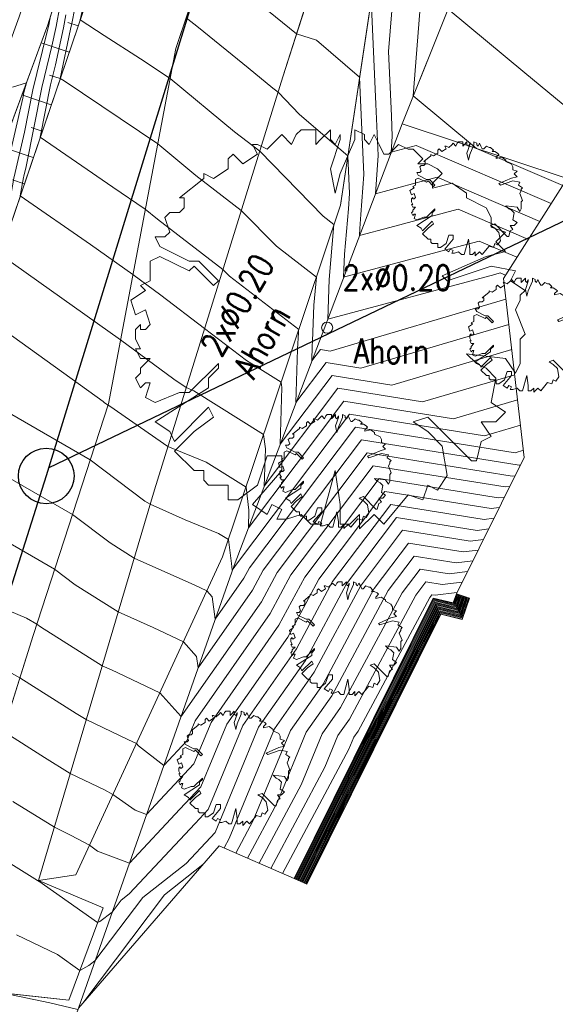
# Model space of a CAD drawing. Header units: metres. Extents: x 3490449 to 3490968, y 5754217 to 5754743.
# Tile 157 of 212: x 3490822 to 3490832, y 5754626 to 5754644. Entities that reach past the tile are written whole.
import ezdxf

# ---------------------------------------------------------------- set-up
doc = ezdxf.new("R2010")
doc.units = ezdxf.units.M
doc.header["$LTSCALE"] = 0.25
doc.linetypes.add('Kartierung-07$0$AUSGEZOGEN', pattern=[0])
for name, color, linetype, lineweight, true_color in [('Kartierung-07$0$$BOESCHUNG', 7, 'Continuous', 18, 0x82563a), ('Kartierung-07$0$$BRUCH', 7, 'Continuous', 18, 0x82563a), ('Kartierung-07$0$$HOEHEN_Haupt', 7, 'Continuous', 18, 0x82563a), ('Kartierung-07$0$$HOEHEN_Mittel', 7, 'Continuous', 18, 0x82563a), ('Kartierung-07$0$B_Baum', 7, 'Continuous', 18, 0x82563a), ('Kartierung-07$0$B_Befestigt', 7, 'Continuous', 18, 0x82563a), ('Kartierung-07$0$B_Boeschung_UK', 7, 'Continuous', 18, 0x82563a), ('Kartierung-07$0$B_Gelaendeknick', 7, 'Continuous', 18, 0x82563a), ('Kartierung-07$0$B_Hecke', 7, 'Continuous', 18, 0x82563a), ('Kartierung-07$0$B_Mauer', 7, 'Kartierung-07$0$AUSGEZOGEN', 18, 0x82563a), ('Kartierung-07$0$B_Schrift_Baum', 7, 'Continuous', 18, 0x82563a), ('Kartierung-07$0$B_Schrift_Baum_60Grad', 7, 'Continuous', 18, 0x82563a), ('Kartierung-07$0$B_Zaun', 7, 'Kartierung-07$0$AUSGEZOGEN', 18, 0x82563a), ('Kartierung-07$0$Hilfe_DGM', 7, 'Continuous', 18, 0x82563a)]:
    doc.layers.add(name, color=color, linetype=linetype, lineweight=lineweight, true_color=true_color)
doc.layers.add('Kartierung-07$0$B_Schachtschrift_SW_AUS', color=7, linetype='Continuous', true_color=0x82563a)
doc.layers.add('Kartierung-07$0$B_SW-Leitung_AUS', color=7, linetype='Continuous', true_color=0x82563a)
doc.layers.add('Kartierung-07$0$B_SW_Schacht', color=7, linetype='Continuous')
doc.styles.add('Kartierung-07$0$STANDARD', font='romans.shx', dxfattribs={"width": 0.8})

# ---------------------------------------------------------------- blocks, each defined once
blk = doc.blocks.new('Kartierung-07$0$B_Baum')
at = {"layer": 'Kartierung-07$0$B_Baum'}
blk.add_lwpolyline([(-0.4417, -0.1918), (-0.4667, -0.1793), (-0.4542, -0.1418), (-0.4667, -0.1418), (-0.4792, -0.1543), (-0.4917, -0.1293), (-0.4792, -0.1168), (-0.4792, -0.1043), (-0.4542, -0.0793), (-0.4792, -0.0793), (-0.4917, -0.0543), (-0.4792, -0.0543), (-0.4917, -0.0293), (-0.4917, -0.0043), (-0.4792, 0.0082), (-0.4792, -0.0043), (-0.4667, -0.0043), (-0.4542, 0.0082), (-0.4667, 0.0457), (-0.4917, 0.0332), (-0.5042, 0.0707), (-0.4667, 0.0957), (-0.4792, 0.1082), (-0.4542, 0.1207), (-0.4542, 0.1457), (-0.4542, 0.1707), (-0.4292, 0.1832), (-0.3542, 0.1457), (-0.3417, 0.1582), (-0.2917, 0.1082), (-0.2792, 0.1207), (-0.3292, 0.1707), (-0.3542, 0.1707), (-0.4292, 0.2082), (-0.4417, 0.2332), (-0.4167, 0.2332), (-0.4042, 0.2457), (-0.4167, 0.2832), (-0.4042, 0.2957), (-0.3792, 0.2957), (-0.3667, 0.3082), (-0.3667, 0.3332), (-0.3792, 0.3332), (-0.3167, 0.3832), (-0.3167, 0.3957), (-0.2917, 0.3832), (-0.2542, 0.4082), (-0.2542, 0.4332), (-0.2417, 0.4457), (-0.2167, 0.4207), (-0.1792, 0.4457), (-0.1917, 0.4707), (-0.1792, 0.4707), (-0.1542, 0.4582), (-0.1292, 0.4832), (-0.1167, 0.4957), (-0.0917, 0.4707), (-0.0792, 0.4957), (-0.0667, 0.5082), (-0.0292, 0.5082), (-0.0292, 0.4707), (-0.0167, 0.4832), (0.0083, 0.5082), (0.0083, 0.4832), (0.0208, 0.4707), (0.0333, 0.4957), (0.0333, 0.4832), (0.0083, 0.4082), (0.0208, 0.3457), (0.0333, 0.3957), (0.0708, 0.4832), (0.0708, 0.5082), (0.0958, 0.4957), (0.0958, 0.4832), (0.1083, 0.4707), (0.1208, 0.4957), (0.1333, 0.4707), (0.1458, 0.4457), (0.1583, 0.4457), (0.1833, 0.4707), (0.2083, 0.4582), (0.2208, 0.4582), (0.2458, 0.4332), (0.2333, 0.4207), (0.2583, 0.4207), (0.2833, 0.4082), (0.2958, 0.3957), (0.2708, 0.3707), (0.2708, 0.3582), (0.3208, 0.3707), (0.3583, 0.3457), (0.3583, 0.3332), (0.4083, 0.3082), (0.4208, 0.2832), (0.4208, 0.2582), (0.4583, 0.2457), (0.4333, 0.2207), (0.4583, 0.1957), (0.4083, 0.1832), (0.2958, 0.1332), (0.3083, 0.1207), (0.4208, 0.1582), (0.4833, 0.1457), (0.4708, 0.1207), (0.5083, 0.0957), (0.4958, 0.0832), (0.4958, 0.0707), (0.4833, 0.0457), (0.5083, -0.0168), (0.4958, -0.0293), (0.4958, -0.0918), (0.4833, -0.1168), (0.4583, -0.0793), (0.3583, -0.0668), (0.3833, -0.0918), (0.4083, -0.1043), (0.4333, -0.1293), (0.4208, -0.1918), (0.4583, -0.2168), (0.4333, -0.2418), (0.3958, -0.2418), (0.4208, -0.2793), (0.3958, -0.2918), (0.3833, -0.3418), (0.3708, -0.3418), (0.2583, -0.2293), (0.2208, -0.2418), (0.2583, -0.2668), (0.2958, -0.3043), (0.3083, -0.3793), (0.2833, -0.4168), (0.2583, -0.4043), (0.2458, -0.4418), (0.2083, -0.4293), (0.1458, -0.5043), (0.1208, -0.4793), (0.0833, -0.5168), (0.0833, -0.4793), (0.0583, -0.5043), (0.0333, -0.5043), (0.0333, -0.4543), (0.0208, -0.3668), (-0.0167, -0.5043), (-0.0417, -0.5043), (-0.0667, -0.4793), (-0.1042, -0.4918), (-0.1292, -0.4918), (-0.1167, -0.4668), (-0.1417, -0.4543), (-0.1542, -0.4793), (-0.1917, -0.4543), (-0.1167, -0.3668), (-0.1167, -0.3293), (-0.1542, -0.3293), (-0.1792, -0.4043), (-0.2292, -0.4418), (-0.2542, -0.4418), (-0.2542, -0.4043), (-0.3042, -0.4043), (-0.3167, -0.3918), (-0.3167, -0.3668), (-0.3417, -0.3668), (-0.3917, -0.3168), (-0.3417, -0.2668), (-0.2917, -0.2293), (-0.3042, -0.2043), (-0.3917, -0.2918), (-0.4042, -0.2668), (-0.4417, -0.2418), (-0.3042, -0.1543), (-0.3042, -0.1293), (-0.2792, -0.1043), (-0.2792, -0.0918), (-0.3542, -0.1668), (-0.3792, -0.1668), (-0.4417, -0.1918)], dxfattribs=at)
blk = doc.blocks.new('Kartierung-07$0$Hecke')
at = {"layer": 'Kartierung-07$0$B_Hecke'}
blk.add_lwpolyline([(-0.4471, -0.197), (-0.4721, -0.1845), (-0.4596, -0.147), (-0.4721, -0.147), (-0.4846, -0.1595), (-0.4971, -0.1345), (-0.4846, -0.122), (-0.4846, -0.1095), (-0.4596, -0.0845), (-0.4846, -0.0845), (-0.4971, -0.0595), (-0.4846, -0.0595), (-0.4971, -0.0345), (-0.4971, -0.0095), (-0.4846, 0.003), (-0.4846, -0.0095), (-0.4721, -0.0095), (-0.4596, 0.003), (-0.4721, 0.0405), (-0.4971, 0.028), (-0.5096, 0.0655), (-0.4721, 0.0905), (-0.4846, 0.103), (-0.4596, 0.1155), (-0.4596, 0.1405), (-0.4596, 0.1655), (-0.4346, 0.178), (-0.3596, 0.1405), (-0.3471, 0.153), (-0.2971, 0.103), (-0.2846, 0.1155), (-0.3346, 0.1655), (-0.3596, 0.1655), (-0.4346, 0.203), (-0.4471, 0.228), (-0.4221, 0.228), (-0.4096, 0.2405), (-0.4221, 0.278), (-0.4096, 0.2905), (-0.3846, 0.2905), (-0.3721, 0.303), (-0.3721, 0.328), (-0.3846, 0.328), (-0.3221, 0.378), (-0.3221, 0.3905), (-0.2971, 0.378), (-0.2596, 0.403), (-0.2596, 0.428), (-0.2471, 0.4405), (-0.2221, 0.4155), (-0.1846, 0.4405), (-0.1971, 0.4655), (-0.1846, 0.4655), (-0.1596, 0.453), (-0.1346, 0.478), (-0.1221, 0.4905), (-0.0971, 0.4655), (-0.0846, 0.4905), (-0.0721, 0.503), (-0.0346, 0.503), (-0.0346, 0.4655), (-0.0221, 0.478), (0.0029, 0.503), (0.0029, 0.478), (0.0154, 0.4655), (0.0279, 0.4905), (0.0279, 0.478), (0.0029, 0.403), (0.0154, 0.3405), (0.0279, 0.3905), (0.0654, 0.478), (0.0654, 0.503), (0.0904, 0.4905), (0.0904, 0.478), (0.1029, 0.4655), (0.1154, 0.4905), (0.1279, 0.4655), (0.1404, 0.4405), (0.1529, 0.4405), (0.1779, 0.4655), (0.2029, 0.453), (0.2154, 0.453), (0.2404, 0.428), (0.2279, 0.4155), (0.2529, 0.4155), (0.2779, 0.403), (0.2904, 0.3905), (0.2654, 0.3655), (0.2654, 0.353), (0.3154, 0.3655), (0.3529, 0.3405), (0.3529, 0.328), (0.4029, 0.303), (0.4154, 0.278), (0.4154, 0.253), (0.4529, 0.2405), (0.4279, 0.2155), (0.4529, 0.1905), (0.4029, 0.178), (0.2904, 0.128), (0.3029, 0.1155), (0.4154, 0.153), (0.4779, 0.1405), (0.4654, 0.1155), (0.5029, 0.0905), (0.4904, 0.078), (0.4904, 0.0655), (0.4779, 0.0405), (0.5029, -0.022), (0.4904, -0.0345), (0.4904, -0.097), (0.4779, -0.122), (0.4529, -0.0845), (0.3529, -0.072), (0.3779, -0.097), (0.4029, -0.1095), (0.4279, -0.1345), (0.4154, -0.197), (0.4529, -0.222), (0.4279, -0.247), (0.3904, -0.247), (0.4154, -0.2845), (0.3904, -0.297), (0.3779, -0.347), (0.3654, -0.347), (0.2529, -0.2345), (0.2154, -0.247), (0.2529, -0.272), (0.2904, -0.3095), (0.3029, -0.3845), (0.2779, -0.422), (0.2529, -0.4095), (0.2404, -0.447), (0.2029, -0.4345), (0.1404, -0.5095), (0.1154, -0.4845), (0.0779, -0.522), (0.0779, -0.4845), (0.0529, -0.5095), (0.0279, -0.5095), (0.0279, -0.4595), (0.0154, -0.372), (-0.0221, -0.5095), (-0.0471, -0.5095), (-0.0721, -0.4845), (-0.1096, -0.497), (-0.1346, -0.497), (-0.1221, -0.472), (-0.1471, -0.4595), (-0.1596, -0.4845), (-0.1971, -0.4595), (-0.1221, -0.372), (-0.1221, -0.3345), (-0.1596, -0.3345), (-0.1846, -0.4095), (-0.2346, -0.447), (-0.2596, -0.447), (-0.2596, -0.4095), (-0.3096, -0.4095), (-0.3221, -0.397), (-0.3221, -0.372), (-0.3471, -0.372), (-0.3971, -0.322), (-0.3471, -0.272), (-0.2971, -0.2345), (-0.3096, -0.2095), (-0.3971, -0.297), (-0.4096, -0.272), (-0.4471, -0.247), (-0.3096, -0.1595), (-0.3096, -0.1345), (-0.2846, -0.1095), (-0.2846, -0.097), (-0.3596, -0.172), (-0.3846, -0.172), (-0.4471, -0.197)], dxfattribs=at)

msp = doc.modelspace()

# ---------------------------------------------------------------- linework, layer by layer
at = {"layer": 'Kartierung-07$0$$BOESCHUNG', "ltscale": 0.02}
for p, q in [((3490823.524, 5754643.847, 168.59), (3490823.34, 5754643.91, 106.211)), ((3490823.363, 5754643.374, 168.545), (3490822.861, 5754643.545)), ((3490823.201, 5754642.9, 168.5), (3490823.011, 5754642.965, 106.155)), ((3490823.04, 5754642.427, 168.455), (3490822.513, 5754642.607)), ((3490822.879, 5754641.954, 168.41), (3490822.679, 5754642.022, 106.098)), ((3490822.718, 5754641.481, 168.365), (3490822.166, 5754641.669)), ((3490822.556, 5754641.007, 168.32), (3490822.347, 5754641.079, 106.042))]:
    msp.add_line(p, q, dxfattribs=at)
at = {"layer": 'Kartierung-07$0$$BRUCH', "ltscale": 0.02}
for p, q in [((3490825.278, 5754643.441), (3490829.668, 5754656.486)), ((3490822.979, 5754643.865), (3490825.099, 5754650.724)), ((3490829.302, 5754649.504), (3490827.204, 5754642.932)), ((3490829.347, 5754642.091), (3490831.925, 5754648.522)), ((3490828.239, 5754640.625), (3490828.855, 5754644.743)), ((3490821.583, 5754638.151), (3490823.612, 5754644.105)), ((3490820.921, 5754638.309), (3490822.979, 5754643.865)), ((3490824.07, 5754637.054), (3490825.278, 5754643.441)), ((3490827.204, 5754642.932), (3490824.894, 5754635.511)), ((3490826.327, 5754634.152), (3490829.347, 5754642.091)), ((3490829.347, 5754642.091), (3490832.314, 5754641.106)), ((3490826.122, 5754634.304), (3490828.239, 5754640.625)), ((3490822.713, 5754632.891), (3490824.07, 5754637.054)), ((3490824.894, 5754635.511), (3490822.814, 5754628.489)), ((3490823.483, 5754628.591), (3490826.122, 5754634.304)), ((3490823.528, 5754626.191), (3490826.327, 5754634.152)), ((3490830.325, 5754633.643), (3490830.268, 5754633.478)), ((3490829.908, 5754633.565), (3490827.407, 5754628.523)), ((3490830.268, 5754633.478), (3490829.908, 5754633.565)), ((3490830.561, 5754633.561), (3490830.43, 5754633.182)), ((3490830.043, 5754633.275), (3490827.637, 5754628.423)), ((3490830.43, 5754633.182), (3490830.043, 5754633.275)), ((3490819.967, 5754624.128), (3490822.713, 5754632.891)), ((3490822.814, 5754628.489), (3490823.483, 5754628.591)), ((3490822.814, 5754628.489), (3490823.974, 5754627.998)), ((3490823.358, 5754626.337), (3490823.974, 5754627.998)), ((3490823.358, 5754626.337), (3490821.994, 5754626.485))]:
    msp.add_line(p, q, dxfattribs=at)
at = {"layer": 'Kartierung-07$0$$HOEHEN_Haupt', "ltscale": 0.02}
for points in [[(3490829.222, 5754644.859), (3490829.106, 5754643.388), (3490829.156, 5754642.232), (3490829.172, 5754641.86), (3490829.153, 5754641.581), (3490829.603, 5754641.701), (3490832.029, 5754640.657)], [(3490823.467, 5754644.165), (3490823.41, 5754643.894), (3490823.39, 5754643.789), (3490823.203, 5754642.904), (3490823.271, 5754642.86), (3490824.954, 5754641.727), (3490825.642, 5754641.157), (3490826.457, 5754640.533), (3490827.087, 5754639.887), (3490827.806, 5754639.332), (3490827.763, 5754638.827), (3490827.739, 5754638.182), (3490827.734, 5754638.099), (3490827.726, 5754637.829), (3490827.878, 5754638.031), (3490828.053, 5754638.003), (3490831.215, 5754638.935)], [(3490831.475, 5754636.673), (3490830.827, 5754636.482), (3490828.405, 5754636.871), (3490826.352, 5754634.148), (3490826.343, 5754634.131), (3490826.296, 5754634.064), (3490826.279, 5754634.187), (3490826.226, 5754634.615), (3490826.049, 5754634.727), (3490825.447, 5754634.968), (3490824.817, 5754635.25), (3490824.725, 5754635.308), (3490823.743, 5754636.05), (3490820.92, 5754637.676)], [(3490822.174, 5754631.171), (3490822.919, 5754630.702), (3490823.384, 5754630.414), (3490823.996, 5754630.12), (3490824.15, 5754630.035), (3490824.547, 5754629.755), (3490824.753, 5754629.676), (3490825.082, 5754630.027), (3490825.604, 5754630.585), (3490825.913, 5754631.331), (3490827.134, 5754633.075), (3490827.6, 5754633.943), (3490828.933, 5754635.711), (3490831.074, 5754635.366), (3490831.189, 5754635.381)], [(3490826.358, 5754628.981), (3490826.671, 5754629.565), (3490827.339, 5754631.182), (3490827.926, 5754632.019), (3490828.847, 5754633.739), (3490829.46, 5754634.551), (3490830.444, 5754634.393), (3490830.714, 5754634.426)], [(3490827.407, 5754628.523), (3490828.634, 5754630.983), (3490828.664, 5754631.044), (3490828.693, 5754631.102), (3490829.915, 5754633.55), (3490830.257, 5754633.468), (3490830.276, 5754633.464), (3490830.282, 5754633.482), (3490830.339, 5754633.638)], [(3490827.479, 5754628.492), (3490828.322, 5754630.182), (3490828.322, 5754630.183), (3490828.752, 5754631.038), (3490829.167, 5754631.864), (3490829.96, 5754633.454), (3490830.182, 5754633.4), (3490830.33, 5754633.365), (3490830.381, 5754633.51), (3490830.418, 5754633.611)], [(3490827.551, 5754628.461), (3490828.009, 5754629.38), (3490828.01, 5754629.382), (3490828.839, 5754631.032), (3490829.641, 5754632.627), (3490830.005, 5754633.357), (3490830.107, 5754633.333), (3490830.384, 5754633.266), (3490830.48, 5754633.538), (3490830.496, 5754633.583)], [(3490828.992, 5754631.157), (3490828.927, 5754631.027), (3490827.699, 5754628.582), (3490827.697, 5754628.578), (3490827.623, 5754628.429)], [(3490828.634, 5754630.983), (3490828.634, 5754630.983)]]:
    msp.add_lwpolyline(points, dxfattribs=at)
at = {"layer": 'Kartierung-07$0$$HOEHEN_Mittel', "ltscale": 0.02}
for points in [[(3490830.173, 5754644.151), (3490831.556, 5754643.004), (3490832.244, 5754642.433), (3490834.2, 5754647.833)], [(3490829.738, 5754645.022), (3490829.547, 5754642.59), (3490830.684, 5754641.647), (3490832.234, 5754640.98)], [(3490826.441, 5754644.526), (3490827.451, 5754643.706), (3490827.806, 5754643.592), (3490828.583, 5754642.924), (3490828.595, 5754642.649), (3490828.658, 5754641.179), (3490828.608, 5754640.46), (3490828.587, 5754640.209), (3490828.582, 5754640.08), (3490829.129, 5754640.226), (3490830.355, 5754640.555), (3490831.618, 5754640.012)], [(3490828.794, 5754644.334), (3490828.875, 5754642.441), (3490828.915, 5754641.52), (3490828.867, 5754640.83), (3490829.979, 5754641.128), (3490831.823, 5754640.334)], [(3490831.371, 5754637.578), (3490829.717, 5754637.09), (3490828.194, 5754637.335), (3490826.869, 5754635.578), (3490826.89, 5754636.247), (3490826.858, 5754636.502), (3490825.604, 5754637.292), (3490825.466, 5754637.348), (3490825.247, 5754637.5), (3490824.288, 5754638.205), (3490822.176, 5754639.706), (3490822.125, 5754639.742), (3490822.128, 5754639.76), (3490822.129, 5754639.765), (3490822.132, 5754639.777), (3490822.371, 5754641.114), (3490822.393, 5754641.212), (3490822.56, 5754641.936), (3490822.71, 5754642.697), (3490822.783, 5754642.99), (3490822.988, 5754643.818), (3490822.997, 5754643.862), (3490823.03, 5754644.03)], [(3490823.198, 5754644.196), (3490823.128, 5754643.837), (3490823.053, 5754643.482), (3490822.918, 5754642.936), (3490822.87, 5754642.743), (3490822.588, 5754641.322), (3490822.549, 5754641.148), (3490822.543, 5754641.125), (3490822.484, 5754640.796), (3490823.747, 5754639.921), (3490824.51, 5754639.379), (3490825.012, 5754639.01), (3490825.796, 5754638.409), (3490826.553, 5754637.837), (3490827.174, 5754637.446), (3490827.186, 5754637.349), (3490827.155, 5754636.328), (3490828.089, 5754637.567), (3490829.163, 5754637.394), (3490831.319, 5754638.03)], [(3490823.304, 5754644.045), (3490823.259, 5754643.813), (3490823.118, 5754643.146), (3490823.053, 5754642.883), (3490823.03, 5754642.79), (3490822.843, 5754641.85), (3490824.146, 5754640.947), (3490824.732, 5754640.553), (3490824.95, 5754640.372), (3490826.127, 5754639.471), (3490826.247, 5754639.348), (3490827.49, 5754638.389), (3490827.488, 5754638.366), (3490827.487, 5754638.337), (3490827.47, 5754638.04), (3490827.44, 5754637.078), (3490827.984, 5754637.799), (3490828.608, 5754637.699), (3490831.267, 5754638.483)], [(3490823.594, 5754644.112), (3490823.562, 5754643.957), (3490823.995, 5754643.678), (3490824.646, 5754643.258), (3490825.176, 5754642.901), (3490826.333, 5754641.942), (3490826.788, 5754641.594), (3490827.928, 5754640.426), (3490828.122, 5754640.276), (3490828.037, 5754639.288), (3490828.011, 5754638.579), (3490831.012, 5754639.383), (3490831.108, 5754639.408), (3490831.207, 5754639.366)], [(3490825.464, 5754643.994), (3490825.686, 5754643.822), (3490826.578, 5754643.097), (3490827.024, 5754642.728), (3490827.118, 5754642.656), (3490827.506, 5754642.258), (3490828.372, 5754641.513), (3490828.401, 5754640.839), (3490828.382, 5754640.561), (3490828.312, 5754639.748), (3490828.297, 5754639.33), (3490830.07, 5754639.805), (3490830.732, 5754639.982), (3490831.412, 5754639.689)], [(3490822.346, 5754642.746), (3490822.594, 5754642.826), (3490822.551, 5754642.651), (3490822.531, 5754642.551), (3490822.238, 5754641.276)], [(3490821.766, 5754638.688), (3490823.976, 5754637.095), (3490823.998, 5754637.072), (3490824.064, 5754637.034), (3490824.092, 5754637.013), (3490825.135, 5754636.286), (3490825.827, 5754636.01), (3490826.542, 5754635.559), (3490826.594, 5754635.144), (3490826.584, 5754634.827), (3490828.3, 5754637.103), (3490830.272, 5754636.786), (3490831.423, 5754637.125)], [(3490831.527, 5754636.22), (3490831.381, 5754636.177), (3490828.511, 5754636.639), (3490826.602, 5754634.107), (3490826.501, 5754633.92), (3490825.988, 5754633.186), (3490825.933, 5754633.585), (3490825.839, 5754633.692), (3490825.62, 5754633.795), (3490824.53, 5754634.283), (3490824.098, 5754634.555), (3490823.422, 5754635.066), (3490821.478, 5754636.185)], [(3490831.475, 5754635.953), (3490831.452, 5754635.951), (3490828.616, 5754636.407), (3490826.851, 5754634.066), (3490826.659, 5754633.709), (3490825.679, 5754632.309), (3490825.651, 5754632.513), (3490825.417, 5754632.777), (3490824.872, 5754633.034), (3490824.244, 5754633.315), (3490823.471, 5754633.802), (3490823.101, 5754634.082), (3490822.037, 5754634.695)], [(3490819.796, 5754634.384), (3490822.596, 5754633.204), (3490822.78, 5754633.098), (3490822.845, 5754633.049), (3490823.957, 5754632.348), (3490824.123, 5754632.274), (3490824.995, 5754631.863), (3490825.369, 5754631.44), (3490825.37, 5754631.431), (3490826.818, 5754633.497), (3490827.101, 5754634.025), (3490828.722, 5754636.175), (3490831.326, 5754635.756), (3490831.38, 5754635.762)], [(3490821.881, 5754632.46), (3490822.475, 5754632.132), (3490823.489, 5754631.493), (3490823.671, 5754631.381), (3490824.432, 5754631.015), (3490824.572, 5754630.949), (3490824.61, 5754630.906), (3490825.062, 5754630.553), (3490825.477, 5754630.997), (3490825.628, 5754631.361), (3490826.976, 5754633.286), (3490827.35, 5754633.984), (3490828.827, 5754635.943), (3490831.2, 5754635.561), (3490831.285, 5754635.572)], [(3490822.349, 5754629.91), (3490823.098, 5754629.447), (3490823.402, 5754629.3), (3490823.728, 5754629.121), (3490823.874, 5754629.018), (3490824.445, 5754628.798), (3490825.355, 5754629.771), (3490825.732, 5754630.174), (3490826.198, 5754631.301), (3490827.293, 5754632.864), (3490827.849, 5754633.902), (3490829.038, 5754635.479), (3490830.948, 5754635.172), (3490831.094, 5754635.19)], [(3490821.779, 5754629.119), (3490822.795, 5754628.489), (3490822.81, 5754628.479), (3490822.817, 5754628.476), (3490823.875, 5754627.731), (3490823.913, 5754627.752), (3490824.136, 5754627.92), (3490824.297, 5754628.134), (3490824.443, 5754628.248), (3490824.443, 5754628.248), (3490825.628, 5754629.515), (3490825.859, 5754629.762), (3490826.484, 5754631.272), (3490827.451, 5754632.653), (3490828.099, 5754633.862), (3490829.144, 5754635.247), (3490830.822, 5754634.977), (3490830.999, 5754634.999)], [(3490822.414, 5754627.511), (3490823.151, 5754627.156), (3490823.556, 5754626.871), (3490823.718, 5754626.96), (3490823.827, 5754627.042), (3490824.686, 5754628.182), (3490825.466, 5754628.794), (3490825.467, 5754628.795), (3490825.901, 5754629.259), (3490825.986, 5754629.35), (3490826.769, 5754631.242), (3490827.609, 5754632.442), (3490828.348, 5754633.821), (3490829.249, 5754635.015), (3490830.696, 5754634.782), (3490830.904, 5754634.808)], [(3490826.148, 5754629.073), (3490826.241, 5754629.245), (3490827.054, 5754631.212), (3490827.768, 5754632.231), (3490828.598, 5754633.78), (3490829.354, 5754634.783), (3490830.57, 5754634.587), (3490830.809, 5754634.617)], [(3490826.569, 5754628.889), (3490827.101, 5754629.885), (3490827.625, 5754631.152), (3490828.084, 5754631.808), (3490829.097, 5754633.698), (3490829.565, 5754634.319), (3490830.318, 5754634.198), (3490830.619, 5754634.235)], [(3490826.779, 5754628.798), (3490827.531, 5754630.206), (3490827.91, 5754631.122), (3490828.243, 5754631.597), (3490829.347, 5754633.657), (3490829.671, 5754634.087), (3490830.192, 5754634.003), (3490830.524, 5754634.044)], [(3490826.989, 5754628.706), (3490827.961, 5754630.526), (3490828.195, 5754631.092), (3490828.401, 5754631.386), (3490829.596, 5754633.616), (3490829.776, 5754633.855), (3490830.066, 5754633.808), (3490830.429, 5754633.853)], [(3490827.199, 5754628.614), (3490828.391, 5754630.846), (3490828.481, 5754631.063), (3490828.559, 5754631.175), (3490829.846, 5754633.575), (3490829.882, 5754633.623), (3490829.94, 5754633.614), (3490830.334, 5754633.662)], [(3490827.422, 5754628.517), (3490828.571, 5754630.823), (3490828.571, 5754630.823), (3490828.682, 5754631.042), (3490828.788, 5754631.254), (3490829.924, 5754633.531), (3490830.242, 5754633.455), (3490830.287, 5754633.444), (3490830.302, 5754633.488), (3490830.355, 5754633.632)], [(3490827.436, 5754628.511), (3490828.509, 5754630.662), (3490828.509, 5754630.663), (3490828.699, 5754631.041), (3490828.883, 5754631.407), (3490829.933, 5754633.512), (3490830.227, 5754633.441), (3490830.297, 5754633.424), (3490830.322, 5754633.493), (3490830.371, 5754633.627)], [(3490827.45, 5754628.505), (3490828.446, 5754630.502), (3490828.447, 5754630.503), (3490828.717, 5754631.04), (3490828.978, 5754631.559), (3490829.942, 5754633.492), (3490830.212, 5754633.428), (3490830.308, 5754633.405), (3490830.342, 5754633.499), (3490830.386, 5754633.621)], [(3490827.465, 5754628.498), (3490828.384, 5754630.342), (3490828.384, 5754630.343), (3490828.734, 5754631.039), (3490829.072, 5754631.712), (3490829.951, 5754633.473), (3490830.197, 5754633.414), (3490830.319, 5754633.385), (3490830.361, 5754633.504), (3490830.402, 5754633.616)], [(3490827.494, 5754628.486), (3490828.259, 5754630.021), (3490828.26, 5754630.022), (3490828.769, 5754631.037), (3490829.262, 5754632.017), (3490829.969, 5754633.435), (3490830.167, 5754633.387), (3490830.341, 5754633.345), (3490830.401, 5754633.516), (3490830.433, 5754633.605)], [(3490827.508, 5754628.48), (3490828.197, 5754629.861), (3490828.197, 5754629.862), (3490828.787, 5754631.036), (3490829.356, 5754632.169), (3490829.978, 5754633.415), (3490830.152, 5754633.373), (3490830.351, 5754633.326), (3490830.421, 5754633.521), (3490830.449, 5754633.6)], [(3490827.522, 5754628.473), (3490828.134, 5754629.701), (3490828.135, 5754629.702), (3490828.804, 5754631.035), (3490829.451, 5754632.322), (3490829.987, 5754633.396), (3490830.137, 5754633.36), (3490830.362, 5754633.306), (3490830.44, 5754633.527), (3490830.465, 5754633.594)], [(3490827.537, 5754628.467), (3490828.072, 5754629.54), (3490828.073, 5754629.542), (3490828.822, 5754631.033), (3490829.546, 5754632.474), (3490829.996, 5754633.377), (3490830.122, 5754633.346), (3490830.373, 5754633.286), (3490830.46, 5754633.532), (3490830.481, 5754633.589)], [(3490827.565, 5754628.455), (3490827.947, 5754629.22), (3490827.948, 5754629.222), (3490828.857, 5754631.031), (3490829.735, 5754632.779), (3490830.014, 5754633.338), (3490830.092, 5754633.319), (3490830.395, 5754633.247), (3490830.5, 5754633.544), (3490830.512, 5754633.578)], [(3490827.58, 5754628.448), (3490827.884, 5754629.059), (3490827.886, 5754629.062), (3490828.875, 5754631.03), (3490829.83, 5754632.932), (3490830.023, 5754633.319), (3490830.077, 5754633.306), (3490830.405, 5754633.227), (3490830.519, 5754633.549), (3490830.528, 5754633.572)], [(3490827.594, 5754628.442), (3490827.822, 5754628.899), (3490827.823, 5754628.902), (3490828.892, 5754631.029), (3490829.925, 5754633.084), (3490830.032, 5754633.299), (3490830.062, 5754633.292), (3490830.416, 5754633.207), (3490830.539, 5754633.555), (3490830.544, 5754633.567)], [(3490827.609, 5754628.436), (3490827.76, 5754628.739), (3490827.761, 5754628.742), (3490828.91, 5754631.028), (3490830.019, 5754633.237), (3490830.041, 5754633.28), (3490830.047, 5754633.278), (3490830.427, 5754633.188), (3490830.559, 5754633.56), (3490830.559, 5754633.562)], [(3490825.767, 5754628.774), (3490825.075, 5754628.231), (3490823.609, 5754626.284)], [(3490822.18, 5754626.465), (3490823.017, 5754626.289), (3490823.519, 5754626.167)]]:
    msp.add_lwpolyline(points, dxfattribs=at)
at = {"layer": 'Kartierung-07$0$B_Baum'}
msp.add_circle((3490828, 5754638.424, 168.008), 0.1, dxfattribs=at)
at = {"layer": 'Kartierung-07$0$B_Befestigt', "ltscale": 0.02}
msp.add_lwpolyline([(3490820.847, 5754637.87), (3490821.583, 5754638.151), (3490823.612, 5754644.105), (3490825.594, 5754650.383), (3490827.586, 5754656.9)], dxfattribs=at)
for points, elevation in [([(3490831.287, 5754655.999), (3490829.302, 5754649.504), (3490827.204, 5754642.932), (3490824.894, 5754635.511), (3490822.814, 5754628.489), (3490823.974, 5754627.998)], 169.959), ([(3490823.483, 5754628.591), (3490826.122, 5754634.304), (3490828.239, 5754640.625), (3490828.855, 5754644.743), (3490830.847, 5754648.973), (3490832.915, 5754655.655)], 167.342), ([(3490822.814, 5754628.489), (3490823.483, 5754628.591)], 167.301), ([(3490823.358, 5754626.337), (3490823.974, 5754627.998)], 167.138), ([(3490823.358, 5754626.337), (3490821.994, 5754626.485), (3490821.078, 5754623.503), (3490818.071, 5754613.621)], 167.138)]:
    msp.add_lwpolyline(points, dxfattribs=dict(at, elevation=elevation))
at = {"layer": 'Kartierung-07$0$B_Boeschung_UK', "ltscale": 0.02}
msp.add_lwpolyline([(3490829.69, 5754667.205), (3490826.659, 5754657.229), (3490824.763, 5754650.887), (3490822.463, 5754644.01), (3490820.458, 5754638.494), (3490820.625, 5754638.188), (3490820.921, 5754638.309), (3490822.979, 5754643.865), (3490825.099, 5754650.724), (3490827.059, 5754657.118), (3490830.017, 5754667.078)], dxfattribs=at)
at = {"layer": 'Kartierung-07$0$B_Gelaendeknick', "ltscale": 0.02}
for points, elevation in [([(3490824.07, 5754637.054), (3490825.278, 5754643.441), (3490829.668, 5754656.486)], 168.102), ([(3490822.713, 5754632.891), (3490824.07, 5754637.054)], 167.679), ([(3490805.728, 5754577.882), (3490808.668, 5754587.49), (3490811.17, 5754595.188), (3490814.021, 5754605.471), (3490816.845, 5754615.111), (3490819.967, 5754624.128), (3490822.713, 5754632.891)], 162.825)]:
    msp.add_lwpolyline(points, dxfattribs=dict(at, elevation=elevation))
at = {"layer": 'Kartierung-07$0$B_Mauer', "ltscale": 0.02}
msp.add_lwpolyline([(3490830.325, 5754633.643), (3490830.268, 5754633.478), (3490829.908, 5754633.565), (3490827.407, 5754628.523)], dxfattribs=at)
at = {"layer": 'Kartierung-07$0$B_Mauer', "ltscale": 0.02, "elevation": 165.09}
msp.add_lwpolyline([(3490830.561, 5754633.561), (3490830.43, 5754633.182), (3490830.043, 5754633.275), (3490827.637, 5754628.423)], dxfattribs=at)
at = {"layer": 'Kartierung-07$0$B_Schachtschrift_SW_AUS', "ltscale": 0.02}
msp.add_lwpolyline([(3490837.501, 5754642.856), (3490822.999, 5754635.904)], dxfattribs=at)
at = {"layer": 'Kartierung-07$0$B_SW-Leitung_AUS', "ltscale": 0.02}
for p, q in [((3490839.116, 5754688.312, 172.724), (3490822.951, 5754635.759)), ((3490822.951, 5754635.759), (3490809.266, 5754592.784))]:
    msp.add_line(p, q, dxfattribs=at)
at = {"layer": 'Kartierung-07$0$B_SW_Schacht', "ltscale": 0.02}
msp.add_circle((3490822.951, 5754635.759), 0.5, dxfattribs=at)
at = {"layer": 'Kartierung-07$0$B_Zaun', "ltscale": 0.02}
msp.add_lwpolyline([(3490819.757, 5754615.296), (3490821.215, 5754619.684), (3490823.528, 5754626.191), (3490826.327, 5754634.152), (3490829.347, 5754642.091), (3490831.925, 5754648.522), (3490831.448, 5754649.93), (3490833.101, 5754655.148), (3490836.134, 5754654.359)], dxfattribs=at)
at = {"layer": 'Kartierung-07$0$B_Zaun', "ltscale": 0.02, "elevation": 169.48}
msp.add_lwpolyline([(3490829.347, 5754642.091), (3490832.314, 5754641.106)], dxfattribs=at)
at = {"layer": 'Kartierung-07$0$Hilfe_DGM', "ltscale": 0.02}
msp.add_lwpolyline([(3490840.97, 5754669.445), (3490837.471, 5754659.086), (3490836.134, 5754654.359), (3490832.314, 5754641.106), (3490831.172, 5754639.311), (3490831.542, 5754636.089), (3490830.325, 5754633.643), (3490830.561, 5754633.561), (3490830.43, 5754633.182), (3490830.043, 5754633.275), (3490827.637, 5754628.423), (3490827.407, 5754628.523), (3490826.06, 5754629.111), (3490823.528, 5754626.191)], dxfattribs=at)

# ---------------------------------------------------------------- block references
at = {"layer": 'Kartierung-07$0$B_Baum', "xscale": 7, "yscale": 7, "zscale": 7}
msp.add_blockref('Kartierung-07$0$B_Baum', (3490828, 5754638.424, 324.156), dxfattribs=at)
at = {"layer": 'Kartierung-07$0$B_Hecke', "ltscale": 0.02, "xscale": 2, "yscale": 2, "zscale": 2}
for p in [(3490830.508, 5754640.757, 324.156), (3490831.558, 5754638.307, 324.156), (3490828.146, 5754635.857, 324.156), (3490828.342, 5754632.852), (3490826.326, 5754630.524)]:
    msp.add_blockref('Kartierung-07$0$Hecke', p, dxfattribs=at)

# ---------------------------------------------------------------- texts
at = {"layer": 'Kartierung-07$0$B_Schrift_Baum', "char_height": 0.45, "attachment_point": 1, "style": 'Kartierung-07$0$STANDARD'}
for s, insert, width in [('2x%%c0.20', (3490828.278, 5754639.546, 229.142), 2.30675), ('Ahorn', (3490828.477, 5754638.23, 10.773), 2.01912)]:
    msp.add_mtext(s, dxfattribs=dict(at, insert=insert, width=width))
at = {"layer": 'Kartierung-07$0$B_Schrift_Baum_60Grad', "char_height": 0.45, "attachment_point": 1, "rotation": 60, "style": 'Kartierung-07$0$STANDARD'}
for s, insert, width in [('2x%%c0.20', (3490825.703, 5754638.095, 229.142), 2.30675), ('Ahorn', (3490826.29, 5754637.707, 10.773), 2.01912)]:
    msp.add_mtext(s, dxfattribs=dict(at, insert=insert, width=width))

doc.saveas('drawing.dxf')
